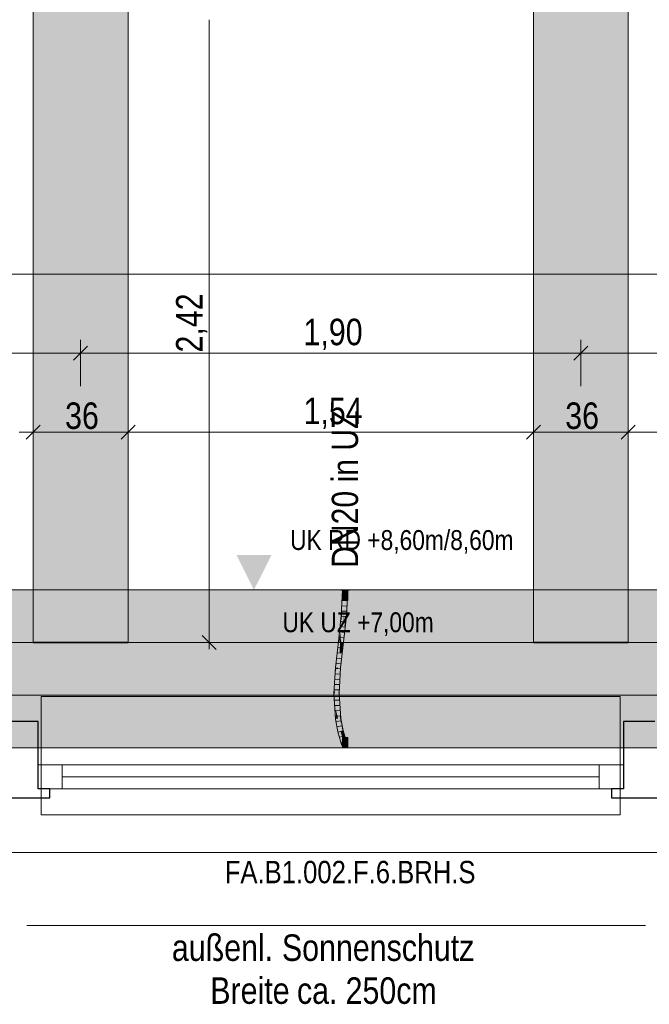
# Model space of a CAD drawing. Extents: x -720 to 300, y 62 to 1107.
# Tile 18 of 117: x -402 to -354, y 189 to 264. Entities that reach past the tile are written whole.
import ezdxf
from ezdxf.lldxf.tags import DXFTag

# ---------------------------------------------------------------- set-up
doc = ezdxf.new("R2010")
doc.units = 0
doc.layers.get('0').update_dxf_attribs({"lineweight": 35})
for name, color, linetype, lineweight, true_color in [('00_Beschriftung UZ', 3, 'Continuous', 13, 0x00ff00), ('30 -33 Aussenwände- 7 Fassade_ Elemente', 7, 'Continuous', 9, 0x00aacc), ('30 -35 Decken- 1 Konstruktion-Träger- Stahlbeton', 7, 'grob-A06G9FGE8I', 13, 0x33aa00), ('70 -72 Beschriftung- 1 Beschriftung allgemein', 7, 'Continuous', 9, 0xff6633), ('70 -76 Bemaßung- 2 Allgemein', 9, 'Continuous', 5, 0x808080), ('E_Leerrohr 20', 7, 'Continuous', 13, 0xcc0099), ('E_Leerrohr 20-Shading', 7, 'Continuous', 13, 0xcc0099)]:
    doc.layers.add(name, color=color, linetype=linetype, lineweight=lineweight, true_color=true_color)
doc.layers.add('70 -71 Achsen- 1 Gebäudeachsen', color=7, linetype='STRICHPUNKT2-A06G9FGD8I', lineweight=18)
doc.layers.add('Detailelementbeschriftung', color=7, linetype='Continuous', lineweight=9)
doc.layers.add('iwb_Schraffur_Unterzug', color=7, linetype='Continuous', lineweight=5, true_color=0xffffcc, plot=False)
doc.styles.get("Standard").update_dxf_attribs({"font": 'ARIALN.TTF'})
tags = doc.linetypes.add('grob-A06G9FGE8I', pattern=[14, 3, -8, 3]).pattern_tags.tags
tags[8:9] = [DXFTag(74, 4), DXFTag(75, 0), DXFTag(340, '0'), DXFTag(46, 0.0), DXFTag(50, 0.0), DXFTag(44, 0.0), DXFTag(45, 0.0)]
tags[6:7] = [DXFTag(74, 4), DXFTag(75, 0), DXFTag(340, '0'), DXFTag(46, 0.0), DXFTag(50, 0.0), DXFTag(44, 0.0), DXFTag(45, 0.0)]
tags[4:5] = [DXFTag(74, 4), DXFTag(75, 0), DXFTag(340, '0'), DXFTag(46, 0.0), DXFTag(50, 0.0), DXFTag(44, 0.0), DXFTag(45, 0.0)]
tags = doc.linetypes.add('STRICHPUNKT2', pattern=[12.7, 6.35, -3.175, 0, -3.175]).pattern_tags.tags
tags[10:11] = [DXFTag(74, 4), DXFTag(75, 0), DXFTag(340, '0'), DXFTag(46, 0.0), DXFTag(50, 0.0), DXFTag(44, 0.0), DXFTag(45, 0.0)]
tags[8:9] = [DXFTag(74, 4), DXFTag(75, 0), DXFTag(340, '0'), DXFTag(46, 0.0), DXFTag(50, 0.0), DXFTag(44, 0.0), DXFTag(45, 0.0)]
tags[6:7] = [DXFTag(74, 4), DXFTag(75, 0), DXFTag(340, '0'), DXFTag(46, 0.0), DXFTag(50, 0.0), DXFTag(44, 0.0), DXFTag(45, 0.0)]
tags[4:5] = [DXFTag(74, 4), DXFTag(75, 0), DXFTag(340, '0'), DXFTag(46, 0.0), DXFTag(50, 0.0), DXFTag(44, 0.0), DXFTag(45, 0.0)]
tags = doc.linetypes.add('STRICHPUNKT2-A06G9FGD8I', pattern=[12.7, 6.35, -3.175, 0, -3.175]).pattern_tags.tags
tags[10:11] = [DXFTag(74, 4), DXFTag(75, 0), DXFTag(340, '0'), DXFTag(46, 0.0), DXFTag(50, 0.0), DXFTag(44, 0.0), DXFTag(45, 0.0)]
tags[8:9] = [DXFTag(74, 4), DXFTag(75, 0), DXFTag(340, '0'), DXFTag(46, 0.0), DXFTag(50, 0.0), DXFTag(44, 0.0), DXFTag(45, 0.0)]
tags[6:7] = [DXFTag(74, 4), DXFTag(75, 0), DXFTag(340, '0'), DXFTag(46, 0.0), DXFTag(50, 0.0), DXFTag(44, 0.0), DXFTag(45, 0.0)]
tags[4:5] = [DXFTag(74, 4), DXFTag(75, 0), DXFTag(340, '0'), DXFTag(46, 0.0), DXFTag(50, 0.0), DXFTag(44, 0.0), DXFTag(45, 0.0)]

# ---------------------------------------------------------------- blocks, each defined once
blk = doc.blocks.new('Shading-A06G9FEJ8I', base_point=(-377.407, 216.193))
at = {"layer": 'E_Leerrohr 20-Shading', "color": 223, "true_color": 0xc57fb4}
for points in [[(-377.472, 219.033), (-377.412, 220.739), (-377.484, 218.894), (-377.506, 218.896)], [(-377.437, 219.431), (-377.412, 220.739), (-377.472, 219.033)], [(-377.412, 220.739), (-377.437, 219.431), (-377.349, 220.835), (-377.396, 219.907)], [(-377.412, 220.739), (-377.349, 220.835), (-377.407, 220.835)], [(-377.107, 218.863), (-377.007, 220.835), (-377.166, 218.868), (-377.149, 219.201)], [(-377.007, 220.835), (-377.066, 220.835), (-377.149, 219.201)], [(-377.477, 218.894), (-377.448, 218.891), (-377.472, 219.033), (-377.437, 219.431)], [(-377.437, 219.431), (-377.448, 218.891), (-377.396, 219.907)], [(-377.477, 218.894), (-377.472, 219.033), (-377.484, 218.894)], [(-377.983, 212.099), (-378.063, 212.988), (-378.023, 212.327)], [(-378.063, 212.988), (-377.935, 211.83), (-378.044, 212.988)], [(-378.063, 212.988), (-377.983, 212.099), (-377.935, 211.83), (-377.935, 211.829)], [(-377.935, 211.83), (-378.005, 212.988), (-378.044, 212.988)], [(-377.606, 211.075), (-377.671, 212.988), (-377.722, 212.988)], [(-377.606, 211.075), (-377.597, 211.89), (-377.671, 212.988), (-377.663, 212.988)], [(-377.946, 211.04), (-377.887, 211.046), (-378.023, 212.327), (-377.983, 212.099)], [(-377.983, 212.099), (-377.887, 211.046), (-377.935, 211.829)], [(-377.597, 211.89), (-377.606, 211.075), (-377.586, 211.077)], [(-377.548, 211.081), (-377.597, 211.89), (-377.586, 211.077)], [(-377.887, 211.046), (-377.946, 211.04), (-377.703, 210.077), (-377.76, 210.063)], [(-377.606, 211.075), (-377.429, 210.145), (-377.586, 211.077)], [(-377.429, 210.145), (-377.548, 211.081), (-377.586, 211.077)], [(-377.429, 210.145), (-377.424, 210.185), (-377.548, 211.081), (-377.537, 211.027)], [(-377.424, 210.185), (-377.407, 210.346), (-377.537, 211.027)], [(-377.418, 210.147), (-377.382, 210.156), (-377.424, 210.186), (-377.407, 210.346)], [(-377.372, 210.158), (-377.407, 210.346), (-377.382, 210.156)], [(-377.42, 209.132), (-377.703, 210.077), (-377.537, 209.321), (-377.76, 210.063)], [(-377.424, 210.185), (-377.429, 210.145), (-377.419, 210.147)], [(-377.419, 210.147), (-377.429, 210.145), (-377.396, 210.036)], [(-377.419, 210.147), (-377.418, 210.147), (-377.424, 210.185), (-377.424, 210.186)], [(-377.396, 210.036), (-377.418, 210.147), (-377.419, 210.147)], [(-377.279, 209.663), (-377.382, 210.156), (-377.418, 210.147)], [(-377.396, 210.036), (-377.266, 209.603), (-377.418, 210.147), (-377.279, 209.663)], [(-377.093, 209.231), (-377.372, 210.158), (-377.266, 209.603), (-377.382, 210.156)], [(-377.093, 209.231), (-377.266, 209.603), (-377.149, 209.214)], [(-377.537, 209.321), (-377.476, 209.115), (-377.436, 209.128)], [(-377.42, 209.132), (-377.537, 209.321), (-377.436, 209.128)], [(-377.436, 209.128), (-377.476, 209.115), (-377.416, 209.097), (-377.463, 209.079)], [(-377.408, 209.099), (-377.42, 209.132), (-377.416, 209.097), (-377.436, 209.128)], [(-377.354, 208.896), (-377.409, 208.89), (-377.354, 208.859), (-377.407, 208.859)], [(-377.354, 208.859), (-377.352, 208.859), (-377.354, 208.896), (-377.353, 208.897)], [(-377.352, 208.859), (-377.351, 208.859), (-377.353, 208.897), (-377.352, 208.897)], [(-377.349, 208.859), (-377.351, 208.897), (-377.351, 208.859), (-377.352, 208.897)], [(-377.087, 209.215), (-377.149, 209.214), (-377.138, 209.197)], [(-377.149, 209.214), (-377.142, 209.195), (-377.138, 209.197)], [(-377.007, 208.859), (-377.015, 208.934), (-377.066, 208.859), (-377.07, 208.928)], [(-377.007, 208.859), (-377.012, 208.934), (-377.015, 208.934)]]:
    blk.add_solid(points, dxfattribs=at)
at = {"layer": 'E_Leerrohr 20-Shading', "color": 231, "true_color": 0xe17fc9}
for points in [[(-377.307, 218.88), (-377.207, 220.835), (-377.396, 219.907), (-377.349, 220.835)], [(-377.207, 220.835), (-377.307, 218.88), (-377.237, 218.874)], [(-377.237, 218.874), (-377.166, 218.868), (-377.207, 220.835), (-377.149, 219.201)], [(-377.149, 219.201), (-377.066, 220.835), (-377.207, 220.835)], [(-377.396, 219.907), (-377.448, 218.891), (-377.359, 218.884)], [(-377.307, 218.88), (-377.396, 219.907), (-377.359, 218.884)], [(-377.579, 217.718), (-377.359, 218.884), (-377.448, 218.891)], [(-377.579, 217.718), (-377.527, 216.911), (-377.359, 218.884), (-377.337, 218.605)], [(-377.337, 218.605), (-377.527, 216.911), (-377.343, 218.433), (-377.467, 216.905)], [(-377.343, 218.432), (-377.393, 216.896), (-377.307, 218.88), (-377.386, 216.895)], [(-377.386, 216.895), (-377.266, 217.971), (-377.307, 218.88), (-377.237, 218.874)], [(-377.337, 218.605), (-377.307, 218.88), (-377.359, 218.884)], [(-377.337, 218.605), (-377.343, 218.432), (-377.307, 218.88)], [(-377.266, 217.971), (-377.166, 218.868), (-377.237, 218.874)], [(-377.467, 216.905), (-377.393, 216.896), (-377.343, 218.433)], [(-377.579, 217.718), (-377.667, 216.927), (-377.6, 216.92)], [(-377.527, 216.911), (-377.579, 217.718), (-377.6, 216.92)], [(-377.751, 214.943), (-377.667, 216.927), (-377.892, 214.955)], [(-377.667, 216.927), (-377.751, 214.943), (-377.6, 216.92), (-377.609, 216.604)], [(-377.751, 214.943), (-377.624, 216.057), (-377.609, 216.604)], [(-377.624, 216.057), (-377.527, 216.911), (-377.6, 216.92)], [(-377.624, 216.057), (-377.393, 216.896), (-377.527, 216.911)], [(-377.624, 216.057), (-377.483, 216.052), (-377.393, 216.896), (-377.396, 216.81)], [(-377.396, 216.81), (-377.386, 216.895), (-377.393, 216.896)], [(-377.751, 214.943), (-377.749, 214.943), (-377.624, 216.057), (-377.623, 216.057)], [(-377.623, 216.057), (-377.749, 214.943), (-377.576, 216.055), (-377.643, 214.934)], [(-377.643, 214.934), (-377.61, 214.931), (-377.576, 216.055), (-377.483, 216.052)], [(-377.987, 212.988), (-377.897, 214.879), (-377.997, 213.129)], [(-377.987, 212.988), (-377.863, 212.988), (-377.897, 214.879), (-377.756, 214.867)], [(-377.756, 214.867), (-377.751, 214.943), (-377.897, 214.879), (-377.892, 214.955)], [(-377.863, 212.988), (-377.744, 212.988), (-377.756, 214.867), (-377.728, 213.307)], [(-377.756, 214.867), (-377.728, 213.307), (-377.749, 214.943), (-377.643, 214.934)], [(-377.749, 214.943), (-377.751, 214.943), (-377.756, 214.867)], [(-377.728, 213.307), (-377.722, 212.988), (-377.643, 214.934), (-377.61, 214.931)], [(-377.744, 212.988), (-377.722, 212.988), (-377.728, 213.307)], [(-378.005, 212.988), (-377.987, 212.988), (-377.997, 213.129)], [(-377.935, 211.83), (-377.747, 211.06), (-378.005, 212.988), (-377.987, 212.988)], [(-377.747, 211.06), (-377.863, 212.988), (-377.987, 212.988)], [(-377.722, 212.988), (-377.863, 212.988), (-377.606, 211.075), (-377.747, 211.06)], [(-377.935, 211.83), (-377.887, 211.046), (-377.797, 211.055)], [(-377.747, 211.06), (-377.935, 211.83), (-377.797, 211.055)], [(-377.566, 210.111), (-377.797, 211.055), (-377.703, 210.077), (-377.887, 211.046)], [(-377.566, 210.111), (-377.747, 211.06), (-377.797, 211.055)], [(-377.606, 211.075), (-377.747, 211.06), (-377.429, 210.145), (-377.566, 210.111)], [(-377.337, 209.35), (-377.566, 210.111), (-377.42, 209.132), (-377.703, 210.077)], [(-377.396, 210.036), (-377.429, 210.145), (-377.337, 209.35), (-377.566, 210.111)], [(-377.281, 209.266), (-377.266, 209.603), (-377.381, 209.864), (-377.396, 210.036)], [(-377.337, 209.35), (-377.284, 209.173), (-377.381, 209.864), (-377.281, 209.266)], [(-377.231, 209.19), (-377.266, 209.603), (-377.266, 209.179), (-377.281, 209.266)], [(-377.149, 209.214), (-377.266, 209.603), (-377.231, 209.19)], [(-377.337, 209.35), (-377.42, 209.132), (-377.378, 209.145)], [(-377.378, 209.145), (-377.42, 209.132), (-377.387, 209.107), (-377.408, 209.099)], [(-377.387, 209.107), (-377.408, 209.099), (-377.394, 209.077), (-377.399, 209.075)], [(-377.394, 209.077), (-377.399, 209.075), (-377.396, 209.066)], [(-377.248, 209.07), (-377.266, 209.122), (-377.396, 209.066), (-377.394, 209.077)], [(-377.248, 209.07), (-377.396, 209.066), (-377.382, 209.026)], [(-377.266, 209.122), (-377.275, 209.147), (-377.394, 209.077), (-377.387, 209.107)], [(-377.275, 209.147), (-377.284, 209.173), (-377.387, 209.107), (-377.378, 209.145)], [(-377.248, 209.07), (-377.382, 209.026), (-377.232, 209.018), (-377.368, 208.98)], [(-377.284, 209.173), (-377.337, 209.35), (-377.378, 209.145)], [(-377.354, 208.984), (-377.368, 208.98), (-377.353, 208.938), (-377.358, 208.937)], [(-377.354, 208.913), (-377.352, 208.913), (-377.358, 208.937), (-377.353, 208.938)], [(-377.219, 208.965), (-377.232, 209.018), (-377.353, 208.938), (-377.354, 208.984)], [(-377.352, 208.913), (-377.354, 208.913), (-377.351, 208.897)], [(-377.352, 208.913), (-377.216, 208.944), (-377.353, 208.938), (-377.219, 208.965)], [(-377.351, 208.897), (-377.211, 208.912), (-377.352, 208.913), (-377.216, 208.944)], [(-377.351, 208.897), (-377.352, 208.913), (-377.351, 208.897)], [(-377.211, 208.912), (-377.351, 208.897), (-377.207, 208.859), (-377.349, 208.859)], [(-377.281, 209.266), (-377.284, 209.173), (-377.266, 209.179)], [(-377.231, 209.19), (-377.284, 209.173), (-377.228, 209.164), (-377.275, 209.147)], [(-377.228, 209.164), (-377.275, 209.147), (-377.225, 209.136), (-377.266, 209.122)], [(-377.225, 209.136), (-377.266, 209.122), (-377.22, 209.079), (-377.248, 209.07)], [(-377.215, 209.022), (-377.22, 209.079), (-377.23, 209.018), (-377.248, 209.07)], [(-377.248, 209.07), (-377.248, 209.07), (-377.23, 209.018), (-377.232, 209.018)], [(-377.215, 209.022), (-377.232, 209.018), (-377.211, 208.967), (-377.219, 208.965)], [(-377.228, 209.164), (-377.149, 209.214), (-377.231, 209.19)], [(-377.225, 209.136), (-377.162, 209.158), (-377.228, 209.164), (-377.154, 209.191)], [(-377.22, 209.079), (-377.176, 209.093), (-377.225, 209.136), (-377.162, 209.158)], [(-377.215, 209.022), (-377.189, 209.029), (-377.22, 209.079), (-377.176, 209.093)], [(-377.211, 208.967), (-377.219, 208.965), (-377.208, 208.912), (-377.211, 208.912)], [(-377.211, 208.967), (-377.199, 208.969), (-377.215, 209.022), (-377.189, 209.029)], [(-377.208, 208.912), (-377.205, 208.913), (-377.211, 208.967), (-377.199, 208.969)], [(-377.208, 208.912), (-377.211, 208.912), (-377.207, 208.859)], [(-377.207, 208.859), (-377.205, 208.913), (-377.208, 208.912)], [(-377.207, 208.859), (-377.066, 208.859), (-377.205, 208.913), (-377.07, 208.928)], [(-377.205, 208.913), (-377.07, 208.928), (-377.199, 208.969), (-377.081, 208.993)], [(-377.199, 208.969), (-377.081, 208.993), (-377.189, 209.029), (-377.096, 209.055)], [(-377.189, 209.029), (-377.096, 209.055), (-377.176, 209.093), (-377.113, 209.113)], [(-377.176, 209.093), (-377.113, 209.113), (-377.162, 209.158), (-377.132, 209.168)], [(-377.162, 209.158), (-377.132, 209.168), (-377.154, 209.191), (-377.142, 209.195)], [(-377.154, 209.191), (-377.142, 209.195), (-377.149, 209.214)]]:
    blk.add_solid(points, dxfattribs=at)
at = {"layer": 'E_Leerrohr 20-Shading', "color": 223, "true_color": 0xc67fb4}
for points in [[(-377.537, 218.615), (-377.657, 217.55), (-377.667, 216.927), (-377.71, 216.932)], [(-377.523, 218.692), (-377.667, 216.927), (-377.477, 218.894), (-377.579, 217.718)], [(-377.537, 218.615), (-377.667, 216.927), (-377.523, 218.692)], [(-377.545, 218.114), (-377.579, 217.718), (-377.448, 218.891)], [(-377.477, 218.894), (-377.545, 218.114), (-377.448, 218.891)], [(-377.523, 218.692), (-377.506, 218.896), (-377.537, 218.615)], [(-377.506, 218.896), (-377.523, 218.692), (-377.484, 218.894)], [(-377.523, 218.692), (-377.477, 218.894), (-377.484, 218.894)], [(-377.266, 217.971), (-377.31, 217.211), (-377.107, 218.863), (-377.237, 217.706)], [(-377.266, 217.971), (-377.107, 218.863), (-377.166, 218.868)], [(-377.345, 216.971), (-377.266, 217.971), (-377.357, 216.892), (-377.386, 216.895)], [(-377.31, 217.211), (-377.266, 217.971), (-377.345, 216.971)], [(-377.657, 217.55), (-377.726, 216.934), (-377.71, 216.932)], [(-377.351, 216.891), (-377.328, 216.889), (-377.345, 216.971), (-377.31, 217.211)], [(-377.31, 217.211), (-377.328, 216.889), (-377.237, 217.706)], [(-377.892, 214.955), (-377.667, 216.927), (-377.893, 214.955)], [(-377.726, 216.934), (-377.855, 215.409), (-377.856, 215.276), (-377.859, 215.256)], [(-377.726, 216.934), (-377.856, 215.276), (-377.71, 216.932)], [(-377.856, 215.276), (-377.667, 216.927), (-377.71, 216.932)], [(-377.855, 215.409), (-377.726, 216.934), (-377.841, 215.92)], [(-377.351, 216.891), (-377.537, 215.053), (-377.407, 216.193)], [(-377.351, 216.891), (-377.425, 216.436), (-377.537, 215.053), (-377.453, 216.105)], [(-377.483, 216.052), (-377.428, 216.419), (-377.396, 216.81)], [(-377.428, 216.419), (-377.483, 216.052), (-377.435, 216.32), (-377.465, 216.083)], [(-377.465, 216.083), (-377.453, 216.105), (-377.435, 216.32)], [(-377.453, 216.105), (-377.425, 216.436), (-377.428, 216.419)], [(-377.428, 216.419), (-377.425, 216.436), (-377.396, 216.81), (-377.386, 216.895)], [(-377.386, 216.895), (-377.425, 216.436), (-377.357, 216.892)], [(-377.425, 216.436), (-377.351, 216.891), (-377.357, 216.892)], [(-377.407, 216.193), (-377.328, 216.889), (-377.351, 216.891)], [(-377.351, 216.891), (-377.345, 216.971), (-377.357, 216.892)], [(-377.951, 214.96), (-377.893, 214.955), (-377.841, 215.92), (-377.855, 215.409)], [(-377.563, 214.927), (-377.453, 216.105), (-377.61, 214.931), (-377.465, 216.083)], [(-377.453, 216.105), (-377.563, 214.927), (-377.538, 215.096)], [(-377.53, 215.148), (-377.453, 216.105), (-377.538, 215.096)], [(-377.977, 214.062), (-377.962, 214.765), (-378.025, 213.55), (-378.028, 213.602)], [(-377.893, 214.955), (-377.977, 214.062), (-377.897, 214.879), (-377.997, 213.129)], [(-377.951, 214.96), (-377.962, 214.765), (-377.893, 214.955), (-377.977, 214.062)], [(-377.897, 214.879), (-377.892, 214.955), (-377.893, 214.955)], [(-377.855, 215.409), (-377.893, 214.955), (-377.859, 215.256)], [(-377.722, 212.988), (-377.563, 214.927), (-377.61, 214.931)], [(-377.722, 212.988), (-377.654, 213.149), (-377.563, 214.927), (-377.552, 214.926)], [(-377.563, 214.927), (-377.552, 214.926), (-377.538, 215.096)], [(-377.537, 215.053), (-377.53, 215.148), (-377.552, 214.926), (-377.538, 215.096)], [(-377.997, 213.129), (-377.977, 214.062), (-377.997, 213.126), (-378.025, 213.55)], [(-378.041, 213.371), (-378.063, 212.988), (-378.044, 212.988)], [(-378.005, 212.988), (-378.041, 213.371), (-378.044, 212.988)], [(-378.028, 213.602), (-378.041, 213.371), (-378.025, 213.55)], [(-378.025, 213.55), (-378.041, 213.371), (-377.997, 213.126), (-378.005, 212.988)], [(-377.654, 213.149), (-377.722, 212.988), (-377.671, 212.988)], [(-377.663, 212.988), (-377.654, 213.149), (-377.671, 212.988)], [(-377.416, 209.097), (-377.463, 209.079), (-377.401, 209.074), (-377.455, 209.055)], [(-377.382, 209.026), (-377.396, 209.066), (-377.455, 209.055), (-377.401, 209.074)], [(-377.382, 209.026), (-377.455, 209.055), (-377.438, 209.008)], [(-377.383, 209.026), (-377.438, 209.008), (-377.369, 208.98), (-377.425, 208.965)], [(-377.369, 208.98), (-377.425, 208.965), (-377.359, 208.937), (-377.415, 208.925)], [(-377.399, 209.075), (-377.408, 209.099), (-377.401, 209.074), (-377.416, 209.097)], [(-377.356, 208.91), (-377.359, 208.937), (-377.411, 208.897), (-377.415, 208.925)], [(-377.354, 208.896), (-377.356, 208.91), (-377.409, 208.89), (-377.411, 208.897)], [(-377.396, 209.066), (-377.399, 209.075), (-377.401, 209.074)], [(-377.368, 208.98), (-377.382, 209.026), (-377.369, 208.98), (-377.383, 209.026)], [(-377.358, 208.937), (-377.368, 208.98), (-377.359, 208.937), (-377.369, 208.98)], [(-377.354, 208.896), (-377.353, 208.897), (-377.359, 208.937), (-377.358, 208.937)], [(-377.358, 208.937), (-377.353, 208.897), (-377.358, 208.937), (-377.352, 208.897)], [(-377.352, 208.897), (-377.351, 208.897), (-377.358, 208.937)], [(-377.138, 209.197), (-377.142, 209.195), (-377.122, 209.172), (-377.132, 209.168)], [(-377.077, 209.188), (-377.087, 209.215), (-377.122, 209.172), (-377.138, 209.197)], [(-377.122, 209.172), (-377.132, 209.168), (-377.09, 209.121), (-377.113, 209.113)], [(-377.058, 209.132), (-377.077, 209.188), (-377.09, 209.121), (-377.122, 209.172)], [(-377.09, 209.121), (-377.113, 209.113), (-377.06, 209.065), (-377.096, 209.055)], [(-377.06, 209.065), (-377.096, 209.055), (-377.034, 209.003), (-377.081, 208.993)], [(-377.039, 209.071), (-377.058, 209.132), (-377.06, 209.065), (-377.09, 209.121)], [(-377.034, 209.003), (-377.081, 208.993), (-377.015, 208.934), (-377.07, 208.928)], [(-377.023, 209.005), (-377.039, 209.071), (-377.034, 209.003), (-377.06, 209.065)], [(-377.021, 208.991), (-377.023, 209.005), (-377.03, 208.989), (-377.034, 209.003)], [(-377.015, 208.934), (-377.012, 208.934), (-377.03, 208.989), (-377.021, 208.991)]]:
    blk.add_solid(points, dxfattribs=at)
blk = doc.blocks.new('Shading-A06G9FEL8I', base_point=(-377.207, 220.047))
at = {"layer": 'E_Leerrohr 20-Shading', "color": 213, "true_color": 0xd67fc0}
for points in [[(-377.537, 220.847), (-377.537, 220.835), (-377.503, 220.847), (-377.502, 220.835)], [(-377.502, 220.835), (-377.207, 220.835), (-377.503, 220.847), (-377.207, 220.847)], [(-377.407, 220.047), (-377.207, 220.047), (-377.407, 220.835), (-377.207, 220.835)], [(-377.207, 220.847), (-377.207, 220.835), (-377.142, 220.847), (-377.142, 220.835)], [(-377.207, 220.047), (-377.007, 220.047), (-377.207, 220.835), (-377.007, 220.835)], [(-377.142, 220.835), (-376.877, 220.835), (-377.142, 220.847), (-376.877, 220.847)]]:
    blk.add_solid(points, dxfattribs=at)
blk = doc.blocks.new('Shading-A06G9FEN8I', base_point=(-377.007, 209.647))
at = {"layer": 'E_Leerrohr 20-Shading', "color": 213, "true_color": 0xd67fc0}
for points in [[(-377.207, 209.647), (-377.407, 209.647), (-377.207, 208.859), (-377.407, 208.859)], [(-377.007, 209.647), (-377.207, 209.647), (-377.007, 208.859), (-377.207, 208.859)], [(-377.299, 208.859), (-377.537, 208.859), (-377.299, 208.847), (-377.537, 208.847)], [(-377.207, 208.847), (-377.207, 208.859), (-377.299, 208.847), (-377.299, 208.859)], [(-377.142, 208.859), (-377.207, 208.859), (-377.142, 208.847), (-377.207, 208.847)], [(-376.877, 208.847), (-376.877, 208.859), (-377.142, 208.847), (-377.142, 208.859)]]:
    blk.add_solid(points, dxfattribs=at)
blk = doc.blocks.new('Referenz-A06G9FGF8I')
at = {"layer": '00_Beschriftung UZ', "color": 0, "linetype": 'Continuous', "lineweight": 5, "ltscale": 0.13}
blk.add_line((-0.806, 220.847), (-682.312, 220.847), dxfattribs=at)
at = {"layer": '00_Beschriftung UZ', "color": 0, "linetype": 'Continuous', "lineweight": 0, "ltscale": 0.13}
for points in [[(-385.473, 223.517), (-384.141, 220.847), (-382.803, 223.515)], [(-385.473, 218.176), (-384.141, 220.847), (-382.803, 218.178)]]:
    blk.add_solid(points, dxfattribs=at)
at = {"layer": '30 -33 Aussenwände- 7 Fassade_ Elemente', "color": 0, "linetype": 'Continuous', "ltscale": 0.13}
for p, q in [((-306.806, 220.847), (-449.806, 220.847)), ((-400.539, 205.747), (-400.539, 207.547)), ((-400.539, 207.547), (-356.073, 207.547)), ((-356.073, 207.547), (-356.073, 205.747)), ((-356.073, 205.747), (-400.539, 205.747)), ((-452.906, 200.907), (-303.706, 200.907))]:
    blk.add_line(p, q, dxfattribs=at)
at = {"layer": '30 -33 Aussenwände- 7 Fassade_ Elemente', "color": 0}
for p, q in [((-400.306, 212.747), (-400.306, 207.547)), ((-356.306, 212.747), (-400.306, 212.747)), ((-356.306, 207.547), (-356.306, 212.747)), ((-400.306, 207.547), (-400.306, 205.747)), ((-398.706, 207.547), (-400.306, 207.547)), ((-398.706, 207.547), (-357.906, 207.547)), ((-398.706, 205.747), (-398.706, 207.547)), ((-357.906, 207.547), (-357.906, 205.747)), ((-357.906, 207.547), (-356.306, 207.547)), ((-356.306, 207.547), (-356.306, 205.747)), ((-398.706, 206.647), (-357.906, 206.647)), ((-400.306, 203.747), (-400.306, 205.747)), ((-400.306, 205.747), (-398.706, 205.747)), ((-357.906, 205.747), (-398.706, 205.747)), ((-356.306, 205.747), (-357.906, 205.747)), ((-356.306, 205.747), (-356.306, 203.747)), ((-356.306, 203.747), (-400.306, 203.747))]:
    blk.add_line(p, q, dxfattribs=at)
at = {"layer": '30 -33 Aussenwände- 7 Fassade_ Elemente', "color": 0, "linetype": 'Continuous', "lineweight": -2, "ltscale": 0.25}
for p, q in [((-400.539, 210.847), (-402.939, 210.847)), ((-400.539, 205.747), (-400.539, 210.847)), ((-356.073, 210.847), (-356.073, 205.747)), ((-353.673, 210.847), (-356.073, 210.847)), ((-403.839, 205.047), (-399.639, 205.047)), ((-399.639, 205.747), (-400.539, 205.747)), ((-399.639, 205.047), (-399.639, 205.747)), ((-356.073, 205.747), (-356.973, 205.747)), ((-356.973, 205.747), (-356.973, 205.047)), ((-356.973, 205.047), (-352.773, 205.047))]:
    blk.add_line(p, q, dxfattribs=at)
at = {"layer": '30 -33 Aussenwände- 7 Fassade_ Elemente', "color": 0, "linetype": 'Continuous', "lineweight": 18, "ltscale": 0.18}
for p, q in [((-400.539, 207.547), (-398.706, 207.547)), ((-400.539, 205.747), (-400.539, 207.547)), ((-398.706, 207.547), (-398.706, 205.747)), ((-357.906, 205.747), (-357.906, 207.547)), ((-357.906, 207.547), (-356.073, 207.547)), ((-356.073, 207.547), (-356.073, 205.747)), ((-357.906, 206.647), (-398.706, 206.647)), ((-398.706, 205.747), (-400.539, 205.747)), ((-356.073, 205.747), (-357.906, 205.747))]:
    blk.add_line(p, q, dxfattribs=at)
at = {"layer": '30 -35 Decken- 1 Konstruktion-Träger- Stahlbeton', "color": 0}
for p, q in [((-400.906, 216.847), (-400.906, 763.847)), ((-393.706, 216.847), (-393.706, 763.847)), ((-362.906, 216.847), (-362.906, 763.847)), ((-355.706, 216.847), (-355.706, 763.847)), ((5.694, 216.847), (-682.312, 216.847)), ((5.694, 208.847), (-682.312, 208.847))]:
    blk.add_line(p, q, dxfattribs=at)
at = {"layer": '30 -35 Decken- 1 Konstruktion-Träger- Stahlbeton', "color": 0, "linetype": 'Continuous', "lineweight": 35, "ltscale": 0.35}
for p, q in [((-400.906, 216.847), (-393.706, 216.847)), ((-362.906, 216.847), (-355.706, 216.847))]:
    blk.add_line(p, q, dxfattribs=at)
at = {"layer": '70 -71 Achsen- 1 Gebäudeachsen', "color": 0, "linetype": 'STRICHPUNKT2-A06G9FGD8I', "ltscale": 0.18}
blk.add_line((-682.312, 212.847), (77.244, 212.847), dxfattribs=at)
at = {"layer": '70 -72 Beschriftung- 1 Beschriftung allgemein', "color": 0, "linetype": 'Continuous', "ltscale": 0.13}
blk.add_line((-354.398, 195.349), (-401.398, 195.349), dxfattribs=at)
at = {"layer": '70 -76 Bemaßung- 2 Allgemein', "color": 0, "linetype": 'Continuous', "ltscale": 0.13}
for p, q in [((-387.542, 217.907), (-387.542, 264.186)), ((-1.866, 244.847), (-682.312, 244.847)), ((-397.306, 236.347), (-397.306, 239.847)), ((-397.306, 236.347), (-397.306, 239.847)), ((-359.306, 236.347), (-359.306, 239.847)), ((-359.306, 236.347), (-359.306, 239.847)), ((-398.366, 238.847), (-434.246, 238.847)), ((-396.306, 238.847), (-398.366, 238.847)), ((-398.306, 238.847), (-396.246, 238.847)), ((-360.366, 238.847), (-396.246, 238.847)), ((-358.306, 238.847), (-360.366, 238.847)), ((-360.306, 238.847), (-358.246, 238.847)), ((-322.366, 238.847), (-358.246, 238.847)), ((-400.906, 230.347), (-400.906, 233.847)), ((-400.906, 230.347), (-400.906, 233.847)), ((-393.706, 230.347), (-393.706, 233.847)), ((-393.706, 230.347), (-393.706, 233.847)), ((-362.906, 230.347), (-362.906, 233.847)), ((-362.906, 230.347), (-362.906, 233.847)), ((-355.706, 230.347), (-355.706, 233.847)), ((-355.706, 230.347), (-355.706, 233.847)), ((-399.906, 232.847), (-401.966, 232.847)), ((-401.906, 232.847), (-399.846, 232.847)), ((-394.766, 232.847), (-399.846, 232.847)), ((-392.706, 232.847), (-394.766, 232.847)), ((-394.706, 232.847), (-392.646, 232.847)), ((-363.966, 232.847), (-392.646, 232.847)), ((-361.906, 232.847), (-363.966, 232.847)), ((-363.906, 232.847), (-361.846, 232.847)), ((-356.766, 232.847), (-361.846, 232.847)), ((-354.706, 232.847), (-356.766, 232.847)), ((-356.706, 232.847), (-354.646, 232.847)), ((-325.966, 232.847), (-354.646, 232.847)), ((-387.542, 216.347), (-387.542, 217.907)), ((-387.012, 216.316), (-388.073, 217.377)), ((-387.035, 216.847), (-386.542, 216.847))]:
    blk.add_line(p, q, dxfattribs=at)
at = {"layer": '70 -76 Bemaßung- 2 Allgemein', "color": 0, "linetype": 'Continuous', "lineweight": 20, "ltscale": 0.2}
for p, q in [((-396.775, 239.377), (-397.837, 238.316)), ((-397.837, 238.316), (-396.775, 239.377)), ((-359.837, 238.316), (-358.775, 239.377)), ((-358.775, 239.377), (-359.837, 238.316)), ((-400.375, 233.377), (-401.437, 232.316)), ((-401.437, 232.316), (-400.375, 233.377)), ((-394.237, 232.316), (-393.175, 233.377)), ((-393.175, 233.377), (-394.237, 232.316)), ((-362.375, 233.377), (-363.437, 232.316)), ((-363.437, 232.316), (-362.375, 233.377)), ((-355.175, 233.377), (-356.237, 232.316)), ((-356.237, 232.316), (-355.175, 233.377))]:
    blk.add_line(p, q, dxfattribs=at)
at = {"layer": '00_Beschriftung UZ', "color": 0, "linetype": 'Continuous', "lineweight": 5, "ltscale": 0.13, "char_height": 1.51033, "attachment_point": 1}
for s, insert in [('{\\fArial Narrow;UK RD +8,60m/8,60m}', (-381.39, 225.397)), ('{\\fArial Narrow;UK UZ +7,00m}', (-381.973, 219.146))]:
    blk.add_mtext(s, dxfattribs=dict(at, insert=insert))
at = {"layer": '70 -72 Beschriftung- 1 Beschriftung allgemein', "color": 0, "linetype": 'Continuous', "ltscale": 0.13, "attachment_point": 1}
for s, insert, char_height in [('{\\fArial Narrow;FA.B1.002.F.6.BRH.S}', (-386.356, 200.26), 1.7), ('{\\fArial Narrow;außenl.}', (-390.374, 194.671), 2.01377), ('{\\fArial Narrow;Sonnenschutz}', (-382.013, 194.671), 2.01377), ('{\\fArial Narrow;Breite}', (-387.456, 191.409), 2.01377), ('{\\fArial Narrow;ca.}', (-380.87, 191.409), 2.01377), ('{\\fArial Narrow;250cm}', (-377.175, 191.409), 2.01377)]:
    blk.add_mtext(s, dxfattribs=dict(at, insert=insert, char_height=char_height))
at = {"layer": '70 -76 Bemaßung- 2 Allgemein', "color": 0, "linetype": 'Continuous', "ltscale": 0.13, "insert": (-390.058, 238.894), "char_height": 2.01377, "attachment_point": 1, "rotation": 90}
blk.add_mtext('{\\fArial Narrow;2,42}', dxfattribs=at)
at = {"layer": '70 -76 Bemaßung- 2 Allgemein', "color": 0, "linetype": 'Continuous', "ltscale": 0.13, "char_height": 2.01377, "attachment_point": 1}
for s, insert in [('{\\fArial Narrow;1,90}', (-380.374, 241.462)), ('{\\fArial Narrow;36}', (-398.488, 235.098)), ('{\\fArial Narrow;1,54}', (-380.37, 235.462)), ('{\\fArial Narrow;36}', (-360.488, 235.098))]:
    blk.add_mtext(s, dxfattribs=dict(at, insert=insert))
blk = doc.blocks.new('Referenz-A06G9FGH8I')
at = {"layer": 'iwb_Schraffur_Unterzug', "linetype": 'Continuous', "ltscale": 0.13}
for points in [[(-396.906, 216.847), (-400.906, 216.847), (-400.906, 763.847), (-393.706, 763.847), (-393.706, 216.847)], [(-358.906, 216.847), (-362.906, 216.847), (-362.906, 763.847), (-355.706, 763.847), (-355.706, 216.847)]]:
    blk.add_hatch(color=256, dxfattribs=at).paths.add_polyline_path(points)
for points in [[(-682.312, 220.847), (-2.306, 220.847), (-682.312, 218.594)], [(-682.312, 218.594), (-2.306, 220.847), (-2.306, 208.847)], [(-682.312, 218.594), (-2.306, 208.847), (-682.312, 213.352)], [(-682.312, 213.352), (-2.306, 208.847), (-682.312, 208.847)]]:
    blk.add_solid(points, dxfattribs=at)
blk = doc.blocks.new('Enddeckel-A06G9FKB8I')
at = {"color": 0, "linetype": 'ByBlock', "lineweight": -2, "ltscale": 0.13}
for p, q in [((-377.407, 209.647), (-377.407, 208.859)), ((-377.29, 209.647), (-377.407, 209.647)), ((-377.125, 209.647), (-377.29, 209.647)), ((-377.007, 209.647), (-377.125, 209.647)), ((-377.007, 208.859), (-377.007, 209.647)), ((-377.537, 208.859), (-377.537, 208.847)), ((-377.344, 208.859), (-377.537, 208.859)), ((-377.344, 208.847), (-377.537, 208.847)), ((-377.29, 208.859), (-377.407, 208.859)), ((-377.071, 208.859), (-377.344, 208.859)), ((-377.071, 208.847), (-377.344, 208.847)), ((-377.125, 208.859), (-377.29, 208.859)), ((-377.007, 208.859), (-377.125, 208.859)), ((-376.877, 208.859), (-377.071, 208.859)), ((-376.877, 208.847), (-377.071, 208.847)), ((-376.877, 208.847), (-376.877, 208.859))]:
    blk.add_line(p, q, dxfattribs=at)
at = {"color": 0, "linetype": 'STRICHPUNKT2', "lineweight": 5, "ltscale": 0.13}
blk.add_line((-377.207, 208.859), (-377.207, 209.647), dxfattribs=at)
blk = doc.blocks.new('Enddeckel-A06G9FKD8I')
at = {"color": 0, "linetype": 'ByBlock', "lineweight": -2, "ltscale": 0.13}
for p, q in [((-377.537, 220.847), (-377.537, 220.835)), ((-377.537, 220.847), (-377.344, 220.847)), ((-377.537, 220.835), (-377.344, 220.835)), ((-377.407, 220.835), (-377.407, 220.047)), ((-377.407, 220.835), (-377.29, 220.835)), ((-377.344, 220.847), (-377.071, 220.847)), ((-377.344, 220.835), (-377.071, 220.835)), ((-377.29, 220.835), (-377.125, 220.835)), ((-377.125, 220.835), (-377.007, 220.835)), ((-377.071, 220.847), (-376.877, 220.847)), ((-377.071, 220.835), (-376.877, 220.835)), ((-377.007, 220.047), (-377.007, 220.835)), ((-376.877, 220.835), (-376.877, 220.847)), ((-377.407, 220.047), (-377.29, 220.047)), ((-377.29, 220.047), (-377.125, 220.047)), ((-377.125, 220.047), (-377.007, 220.047))]:
    blk.add_line(p, q, dxfattribs=at)
at = {"color": 0, "linetype": 'STRICHPUNKT2', "lineweight": 5, "ltscale": 0.13}
blk.add_line((-377.207, 220.835), (-377.207, 220.047), dxfattribs=at)
blk = doc.blocks.new('Einzeiliger Text-A06G9FKF8I')
at = {"color": 0, "lineweight": -2, "insert": (-378.227, 222.523), "char_height": 2, "attachment_point": 1, "rotation": 90}
blk.add_mtext('{\\fArial Narrow;DN20 in UZ}', dxfattribs=at)
blk = doc.blocks.new('Flexrohr-A06G9FKH8I')
at = {"color": 0, "linetype": 'ByBlock', "lineweight": -2, "ltscale": 0.13}
for p, q in [((-377.407, 220.835), (-377.506, 218.896)), ((-377.407, 220.835), (-377.007, 220.835)), ((-377.007, 220.835), (-377.107, 218.863)), ((-377.436, 220.042), (-377.06, 220.029)), ((-377.416, 220.438), (-377.04, 220.432)), ((-377.476, 219.249), (-377.101, 219.224)), ((-377.456, 219.645), (-377.081, 219.627)), ((-377.506, 218.896), (-377.726, 216.934)), ((-377.499, 218.853), (-377.124, 218.822)), ((-377.107, 218.863), (-377.328, 216.889)), ((-377.588, 218.06), (-377.213, 218.025)), ((-377.543, 218.456), (-377.169, 218.423)), ((-377.676, 217.267), (-377.302, 217.227)), ((-377.632, 217.664), (-377.258, 217.626)), ((-377.726, 216.934), (-377.951, 214.96)), ((-377.766, 216.472), (-377.392, 216.432)), ((-377.721, 216.871), (-377.347, 216.829)), ((-377.328, 216.889), (-377.552, 214.926)), ((-377.857, 215.675), (-377.483, 215.64)), ((-377.812, 216.074), (-377.437, 216.036)), ((-377.951, 214.96), (-378.063, 212.988)), ((-377.943, 214.878), (-377.569, 214.847)), ((-377.902, 215.277), (-377.528, 215.243)), ((-377.552, 214.926), (-377.663, 212.988)), ((-377.989, 214.072), (-377.614, 214.055)), ((-377.966, 214.475), (-377.591, 214.451)), ((-378.035, 213.267), (-377.66, 213.263)), ((-378.013, 213.67), (-377.637, 213.659)), ((-378.063, 212.988), (-377.946, 211.04)), ((-378.044, 212.864), (-377.668, 212.867)), ((-377.663, 212.988), (-377.548, 211.081)), ((-378.02, 212.461), (-377.644, 212.472)), ((-377.995, 212.058), (-377.62, 212.076)), ((-377.971, 211.654), (-377.596, 211.681)), ((-377.946, 211.251), (-377.572, 211.286)), ((-377.946, 211.04), (-377.76, 210.063)), ((-377.548, 211.081), (-377.372, 210.159)), ((-377.897, 210.848), (-377.524, 210.897)), ((-377.821, 210.444), (-377.451, 210.514)), ((-377.76, 210.063), (-377.476, 209.115)), ((-377.741, 210.042), (-377.376, 210.132)), ((-377.625, 209.655), (-377.262, 209.753)), ((-377.372, 210.159), (-377.093, 209.231)), ((-377.509, 209.268), (-377.148, 209.374)), ((-377.476, 209.115), (-377.463, 209.079)), ((-377.463, 209.079), (-377.455, 209.055)), ((-377.455, 209.055), (-377.438, 209.008)), ((-377.438, 209.008), (-377.425, 208.965)), ((-377.425, 208.965), (-377.415, 208.925)), ((-377.415, 208.925), (-377.409, 208.89)), ((-377.409, 208.89), (-377.407, 208.859)), ((-377.407, 208.859), (-377.007, 208.859)), ((-377.401, 208.909), (-377.029, 208.966)), ((-377.093, 209.231), (-377.087, 209.215)), ((-377.087, 209.215), (-377.077, 209.188)), ((-377.077, 209.188), (-377.058, 209.132)), ((-377.058, 209.132), (-377.039, 209.071)), ((-377.039, 209.071), (-377.023, 209.005)), ((-377.023, 209.005), (-377.012, 208.934)), ((-377.012, 208.934), (-377.007, 208.859))]:
    blk.add_line(p, q, dxfattribs=at)

msp = doc.modelspace()

# ---------------------------------------------------------------- block references
at = {"color": 8, "lineweight": 25, "ltscale": 0.25, "true_color": 0x808080}
for name in ['Referenz-A06G9FGF8I', 'Referenz-A06G9FGH8I']:
    msp.add_blockref(name, (0, 0), dxfattribs=at)
at = {"layer": 'Detailelementbeschriftung', "ltscale": 0.13}
msp.add_blockref('Einzeiliger Text-A06G9FKF8I', (0, 0), dxfattribs=at)
at = {"layer": 'E_Leerrohr 20'}
for name, p in [('Shading-A06G9FEJ8I', (-377.407, 216.193)), ('Shading-A06G9FEL8I', (-377.207, 220.047)), ('Shading-A06G9FEN8I', (-377.007, 209.647))]:
    msp.add_blockref(name, p, dxfattribs=at)
at = {"layer": 'E_Leerrohr 20', "ltscale": 0.13}
for name in ['Flexrohr-A06G9FKH8I', 'Enddeckel-A06G9FKD8I', 'Enddeckel-A06G9FKB8I']:
    msp.add_blockref(name, (0, 0), dxfattribs=at)

doc.saveas('drawing.dxf')
